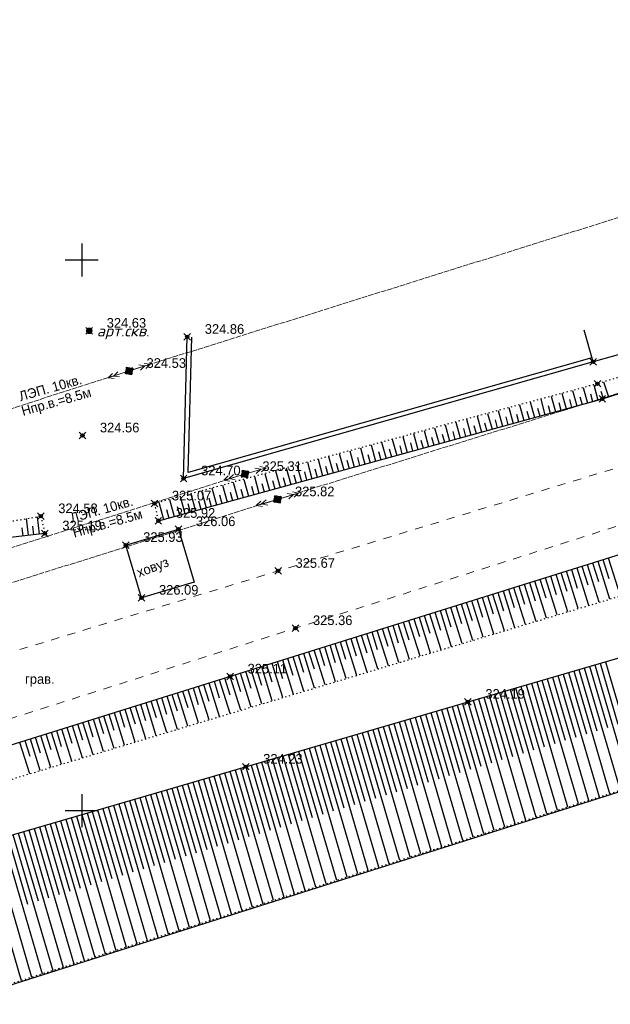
# Model space of a CAD drawing. Header units: metres. Extents: x 707528 to 709248, y 4308395 to 4311045.
# Tile 14 of 104: x 707823 to 707876, y 4308478 to 4308567. Entities that reach past the tile are written whole.
import ezdxf

# ---------------------------------------------------------------- set-up
doc = ezdxf.new("R2010")
doc.units = ezdxf.units.M
doc.header["$LTSCALE"] = 0.5
doc.header["$PDMODE"] = 35
doc.header["$PDSIZE"] = 0.3
for name, pattern in [('Auto_Street_NotBorder_Line_m1', [3, 1.5, -1.5]), ('Commnctn_Electr_VLP_High_Built_m1', [1, 1, 0]), ('ДОРОГИ_СТРОЯЩ', [9, 8, -1]), ('Контура низ откосов  Штриховая 0.1-0.5 - - - - - - -', [0.6, 0.1, -0.5])]:
    doc.linetypes.add(name, pattern=pattern)
for name, color, linetype in [('(001) Сетка', 92, 'Continuous'), ('(004) Точки рельефа', 7, 'Continuous'), ('(007) Здания', 7, 'Continuous'), ('(022) Возд. Линии', 7, 'Continuous'), ('(025) Дорога', 7, 'Continuous'), ('(027) Гидрография', 7, 'Continuous'), ('(028) Гидротехн.', 7, 'Continuous'), ('(035) Откосы', 7, 'Continuous'), ('(040) Ограда', 7, 'Continuous')]:
    doc.layers.add(name, color=color, linetype=linetype)
doc.layers.add('AUTO#_ROADS_EXIST_L', color=7, linetype='Continuous', lineweight=15, true_color=0x000000)
doc.layers.add('COMMN_OBJCT_#####_B', color=7, linetype='Continuous', lineweight=15, true_color=0x000000)
doc.layers.add('COMMN_OBJCT_ELCTR_B', color=7, linetype='Continuous', true_color=0x000000)
doc.layers.add('COMMN_OBJCT_ELCTR_L', color=7, linetype='Continuous', true_color=0x000000)
doc.styles.add('BM-431', font='txt')
doc.styles.add('D-431', font='txt')
doc.styles.add('S', font='txtwr', dxfattribs={"oblique": 15})
doc.styles.get("Standard").update_dxf_attribs({"font": 'txt.shx'})
doc.linetypes.add('ОГРАДА_ГЛИН', pattern='A,4,["|",Standard,S=0.8,R=0,X=0,Y=-0.8],0.5,["|",Standard,S=0.8,R=0,X=0,Y=-0.8],3.5', length=8)

# ---------------------------------------------------------------- blocks, each defined once
blk = doc.blocks.new('CommnctnPoleRCsquare_m1')
at = {"layer": 'COMMN_OBJCT_#####_B', "lineweight": 13, "true_color": 0xfffffe}
blk.add_hatch(color=7, dxfattribs=at).paths.add_polyline_path([(-0.6, 0.6), (-0.6, -0.6), (0.6, -0.6), (0.6, 0.6)])
at = {"layer": 'COMMN_OBJCT_#####_B', "lineweight": 13, "true_color": 0x000000}
blk.add_hatch(color=18, dxfattribs=at).paths.add_polyline_path([(-0.1, 0, 1), (0.1, 0, 1)])
at = {"layer": 'COMMN_OBJCT_#####_B', "color": 18, "lineweight": 9, "true_color": 0x000000}
blk.add_lwpolyline([(0.6, 0.6), (-0.6, 0.6), (-0.6, -0.6), (0.6, -0.6)], close=True, dxfattribs=at)
blk.add_circle((0, 0), 0.1, dxfattribs=at)
blk = doc.blocks.new('ElectricHighVLP_m1')
at = {"layer": 'COMMN_OBJCT_ELCTR_B', "color": 18, "linetype": 'Continuous', "lineweight": 20, "true_color": 0x000000}
for p, q in [((0, 0), (4, 0)), ((3, 0), (2, 0.5)), ((3, 0), (2, -0.5)), ((4, 0), (3, 0.5)), ((4, 0), (3, -0.5))]:
    blk.add_line(p, q, dxfattribs=at)
blk = doc.blocks.new('301')
at = {"color": 3, "linetype": 'Continuous', "const_width": 0.6}
blk.add_lwpolyline([(-0.3, 0, 1), (0.3, 0, 1)], format="xyb", close=True, dxfattribs=at)
at = {"color": 7, "style": 'S', "oblique": 15, "flags": 8}
blk.add_attdef('SK', (1.383373, -1.013531), '', height=2, dxfattribs=at)
blk = doc.blocks.new('Setka')
at = {"layer": '(001) Сетка'}
for p, q in [((0, 1.5), (0, -1.5)), ((-1.5, 0), (1.5, 0))]:
    blk.add_line(p, q, dxfattribs=at)

msp = doc.modelspace()

# ---------------------------------------------------------------- linework, layer by layer
at = {"layer": '(007) Здания', "elevation": 324.218, "flags": 128}
msp.add_lwpolyline([(707921.619, 4308556.575), (707923.327, 4308549.604), (707874.856, 4308535.971), (707874.044, 4308538.859)], dxfattribs=at)
at = {"layer": '(027) Гидрография', "color": 4, "elevation": 319.341}
msp.add_lwpolyline([(707567.997, 4308409.714), (707572.213, 4308410.824), (707620.984, 4308423.673), (707772.66, 4308463.725), (707924.336, 4308511.918), (708024.512, 4308543.363), (708124.69, 4308578.077), (708133.047, 4308582.686), (708145.112, 4308589.341), (708157.025, 4308592.604), (708191.793, 4308611.932)], dxfattribs=at)
at = {"layer": '(027) Гидрография', "color": 0, "linetype": 'ByBlock', "elevation": 325.793}
msp.add_lwpolyline([(707833.884, 4308514.553), (707832.451, 4308519.345), (707837.235, 4308520.776), (707838.668, 4308515.984)], close=True, dxfattribs=at)
at = {"layer": '(035) Откосы'}
for p, q in [((707873.951, 4308533.64, 325.627), (707874.337, 4308532.236, 325.627)), ((707874.913, 4308533.9, 325.627), (707875.298, 4308532.501, 325.627)), ((707875.812, 4308534.16, 325.627), (707876.252, 4308532.788, 325.627)), ((707871.064, 4308532.859, 325.627), (707871.453, 4308531.444, 325.627)), ((707872.027, 4308533.119, 325.627), (707872.415, 4308531.708, 325.627)), ((707872.989, 4308533.379, 325.627), (707873.376, 4308531.972, 325.627)), ((707873.663, 4308532.807, 325.627), (707873.856, 4308532.104, 325.627)), ((707874.625, 4308533.069, 325.627), (707874.817, 4308532.368, 325.627)), ((707875.556, 4308533.326, 325.627), (707875.777, 4308532.636, 325.627)), ((707867.216, 4308531.817, 325.627), (707867.609, 4308530.387, 325.627)), ((707868.178, 4308532.078, 325.627), (707868.57, 4308530.651, 325.627)), ((707869.14, 4308532.338, 325.627), (707869.531, 4308530.915, 325.627)), ((707869.816, 4308531.758, 325.627), (707870.012, 4308531.047, 325.627)), ((707870.102, 4308532.598, 325.627), (707870.492, 4308531.179, 325.627)), ((707870.778, 4308532.02, 325.627), (707870.973, 4308531.311, 325.627)), ((707871.74, 4308532.282, 325.627), (707871.934, 4308531.576, 325.627)), ((707872.701, 4308532.545, 325.627), (707872.895, 4308531.84, 325.627)), ((707864.329, 4308531.036, 325.627), (707864.726, 4308529.594, 325.627)), ((707865.291, 4308531.296, 325.627), (707865.687, 4308529.858, 325.627)), ((707866.253, 4308531.557, 325.627), (707866.648, 4308530.122, 325.627)), ((707866.932, 4308530.971, 325.627), (707867.128, 4308530.254, 325.627)), ((707867.893, 4308531.233, 325.627), (707868.09, 4308530.519, 325.627)), ((707868.855, 4308531.495, 325.627), (707869.051, 4308530.783, 325.627)), ((707860.48, 4308529.994, 325.627), (707860.881, 4308528.537, 325.627)), ((707861.443, 4308530.255, 325.627), (707861.842, 4308528.801, 325.627)), ((707862.405, 4308530.515, 325.627), (707862.803, 4308529.065, 325.627)), ((707863.367, 4308530.776, 325.627), (707863.765, 4308529.329, 325.627)), ((707864.047, 4308530.184, 325.627), (707864.245, 4308529.462, 325.627)), ((707865.008, 4308530.446, 325.627), (707865.206, 4308529.726, 325.627)), ((707865.97, 4308530.708, 325.627), (707866.167, 4308529.99, 325.627)), ((707857.594, 4308529.213, 325.627), (707857.998, 4308527.744, 325.627)), ((707858.556, 4308529.474, 325.627), (707858.959, 4308528.008, 325.627)), ((707859.518, 4308529.734, 325.627), (707859.92, 4308528.272, 325.627)), ((707860.2, 4308529.134, 325.627), (707860.401, 4308528.405, 325.627)), ((707861.162, 4308529.397, 325.627), (707861.362, 4308528.669, 325.627)), ((707862.123, 4308529.659, 325.627), (707862.323, 4308528.933, 325.627)), ((707863.085, 4308529.921, 325.627), (707863.284, 4308529.197, 325.627)), ((707853.745, 4308528.172, 325.627), (707854.154, 4308526.687, 325.627)), ((707854.707, 4308528.432, 325.627), (707855.115, 4308526.951, 325.627)), ((707855.67, 4308528.693, 325.627), (707856.076, 4308527.215, 325.627)), ((707856.632, 4308528.953, 325.627), (707857.037, 4308527.48, 325.627)), ((707857.315, 4308528.347, 325.627), (707857.517, 4308527.612, 325.627)), ((707858.277, 4308528.61, 325.627), (707858.479, 4308527.876, 325.627)), ((707859.238, 4308528.872, 325.627), (707859.44, 4308528.14, 325.627)), ((707850.859, 4308527.391, 325.627), (707851.27, 4308525.894, 325.627)), ((707851.821, 4308527.651, 325.627), (707852.231, 4308526.158, 325.627)), ((707852.783, 4308527.911, 325.627), (707853.192, 4308526.423, 325.627)), ((707853.469, 4308527.298, 325.627), (707853.673, 4308526.555, 325.627)), ((707854.43, 4308527.561, 325.627), (707854.634, 4308526.819, 325.627)), ((707855.392, 4308527.823, 325.627), (707855.595, 4308527.083, 325.627)), ((707856.354, 4308528.085, 325.627), (707856.556, 4308527.348, 325.627)), ((707847.972, 4308526.609, 325.627), (707848.387, 4308525.101, 325.627)), ((707848.934, 4308526.87, 325.627), (707849.348, 4308525.366, 325.627)), ((707849.897, 4308527.13, 325.627), (707850.309, 4308525.63, 325.627)), ((707850.584, 4308526.511, 325.627), (707850.79, 4308525.762, 325.627)), ((707851.545, 4308526.774, 325.627), (707851.751, 4308526.026, 325.627)), ((707852.507, 4308527.036, 325.627), (707852.712, 4308526.291, 325.627)), ((707844.124, 4308525.568, 325.627), (707844.542, 4308524.044, 325.627)), ((707845.086, 4308525.828, 325.627), (707845.504, 4308524.309, 325.627)), ((707846.048, 4308526.089, 325.627), (707846.465, 4308524.573, 325.627)), ((707847.01, 4308526.349, 325.627), (707847.426, 4308524.837, 325.627)), ((707847.699, 4308525.724, 325.627), (707847.906, 4308524.969, 325.627)), ((707848.66, 4308525.987, 325.627), (707848.867, 4308525.234, 325.627)), ((707849.622, 4308526.249, 325.627), (707849.829, 4308525.498, 325.627)), ((707841.237, 4308524.787, 325.627), (707841.659, 4308523.252, 325.627)), ((707842.199, 4308525.047, 325.627), (707842.62, 4308523.516, 325.627)), ((707843.161, 4308525.308, 325.627), (707843.581, 4308523.78, 325.627)), ((707843.852, 4308524.675, 325.627), (707844.062, 4308523.912, 325.627)), ((707844.814, 4308524.937, 325.627), (707845.023, 4308524.177, 325.627)), ((707845.776, 4308525.2, 325.627), (707845.984, 4308524.441, 325.627)), ((707846.737, 4308525.462, 325.627), (707846.945, 4308524.705, 325.627)), ((707837.388, 4308523.745, 325.627), (707837.815, 4308522.195, 325.627)), ((707838.351, 4308524.006, 325.627), (707838.776, 4308522.459, 325.627)), ((707839.313, 4308524.266, 325.627), (707839.737, 4308522.723, 325.627)), ((707840.275, 4308524.526, 325.627), (707840.698, 4308522.987, 325.627)), ((707840.967, 4308523.888, 325.627), (707841.179, 4308523.12, 325.627)), ((707841.929, 4308524.15, 325.627), (707842.14, 4308523.384, 325.627)), ((707842.891, 4308524.413, 325.627), (707843.101, 4308523.648, 325.627)), ((707835.464, 4308523.225, 325.627), (707835.893, 4308521.666, 325.627)), ((707836.426, 4308523.485, 325.627), (707836.854, 4308521.93, 325.627)), ((707837.121, 4308522.839, 325.627), (707837.334, 4308522.063, 325.627)), ((707838.082, 4308523.101, 325.627), (707838.295, 4308522.327, 325.627)), ((707839.044, 4308523.363, 325.627), (707839.256, 4308522.591, 325.627)), ((707840.006, 4308523.626, 325.627), (707840.218, 4308522.855, 325.627)), ((707824.62, 4308520.341, 324.895), (707824.438, 4308521.904, 324.895)), ((707836.159, 4308522.576, 325.627), (707836.373, 4308521.798, 325.627)), ((707823.628, 4308520.226, 324.895), (707823.452, 4308521.739, 324.895)), ((707824.124, 4308520.284, 324.895), (707824.035, 4308521.052, 324.895)), ((707823.132, 4308520.168, 324.895), (707823.046, 4308520.912, 324.895)), ((707875.421, 4308514.144, 325.823), (707874.354, 4308517.553, 325.823)), ((707875.366, 4308515.995, 325.823), (707874.831, 4308517.702, 325.823)), ((707876.378, 4308514.433, 325.823), (707875.308, 4308517.851, 325.823)), ((707876.321, 4308516.289, 325.823), (707875.785, 4308518.001, 325.823)), ((707877.335, 4308514.721, 325.823), (707876.262, 4308518.15, 325.823)), ((707872.55, 4308513.279, 325.823), (707871.493, 4308516.657, 325.823)), ((707872.499, 4308515.115, 325.823), (707871.97, 4308516.806, 325.823)), ((707873.507, 4308513.568, 325.823), (707872.447, 4308516.956, 325.823)), ((707873.455, 4308515.408, 325.823), (707872.924, 4308517.105, 325.823)), ((707874.464, 4308513.856, 325.823), (707873.401, 4308517.254, 325.823)), ((707874.41, 4308515.702, 325.823), (707873.877, 4308517.403, 325.823)), ((707869.679, 4308512.414, 325.823), (707868.631, 4308515.761, 325.823)), ((707869.633, 4308514.234, 325.823), (707869.108, 4308515.91, 325.823)), ((707870.636, 4308512.703, 325.823), (707869.585, 4308516.06, 325.823)), ((707870.588, 4308514.528, 325.823), (707870.062, 4308516.209, 325.823)), ((707871.593, 4308512.991, 325.823), (707870.539, 4308516.358, 325.823)), ((707871.544, 4308514.821, 325.823), (707871.016, 4308516.508, 325.823)), ((707866.808, 4308511.549, 325.823), (707865.77, 4308514.865, 325.823)), ((707866.767, 4308513.354, 325.823), (707866.247, 4308515.015, 325.823)), ((707867.765, 4308511.837, 325.823), (707866.724, 4308515.164, 325.823)), ((707867.722, 4308513.647, 325.823), (707867.201, 4308515.313, 325.823)), ((707868.722, 4308512.126, 325.823), (707867.678, 4308515.462, 325.823)), ((707868.678, 4308513.941, 325.823), (707868.154, 4308515.612, 325.823)), ((707863.937, 4308510.684, 325.823), (707862.908, 4308513.969, 325.823)), ((707863.9, 4308512.473, 325.823), (707863.385, 4308514.119, 325.823)), ((707864.894, 4308510.972, 325.823), (707863.862, 4308514.268, 325.823)), ((707864.856, 4308512.767, 325.823), (707864.339, 4308514.417, 325.823)), ((707865.851, 4308511.261, 325.823), (707864.816, 4308514.567, 325.823)), ((707865.811, 4308513.06, 325.823), (707865.293, 4308514.716, 325.823)), ((707861.066, 4308509.819, 325.823), (707860.047, 4308513.073, 325.823)), ((707861.034, 4308511.593, 325.823), (707860.524, 4308513.223, 325.823)), ((707862.023, 4308510.107, 325.823), (707861.001, 4308513.372, 325.823)), ((707861.99, 4308511.886, 325.823), (707861.478, 4308513.521, 325.823)), ((707862.98, 4308510.396, 325.823), (707861.955, 4308513.671, 325.823)), ((707862.945, 4308512.18, 325.823), (707862.432, 4308513.82, 325.823)), ((707858.195, 4308508.954, 325.823), (707857.185, 4308512.178, 325.823)), ((707858.168, 4308510.712, 325.823), (707857.662, 4308512.327, 325.823)), ((707859.152, 4308509.242, 325.823), (707858.139, 4308512.476, 325.823)), ((707859.123, 4308511.006, 325.823), (707858.616, 4308512.626, 325.823)), ((707860.109, 4308509.53, 325.823), (707859.093, 4308512.775, 325.823)), ((707860.079, 4308511.299, 325.823), (707859.57, 4308512.924, 325.823)), ((707855.324, 4308508.089, 325.823), (707854.324, 4308511.282, 325.823)), ((707855.302, 4308509.832, 325.823), (707854.801, 4308511.431, 325.823)), ((707856.281, 4308508.377, 325.823), (707855.278, 4308511.58, 325.823)), ((707856.257, 4308510.125, 325.823), (707855.755, 4308511.73, 325.823)), ((707857.238, 4308508.665, 325.823), (707856.232, 4308511.879, 325.823)), ((707857.212, 4308510.419, 325.823), (707856.709, 4308512.028, 325.823)), ((707852.453, 4308507.223, 325.823), (707851.463, 4308510.386, 325.823)), ((707852.435, 4308508.951, 325.823), (707851.939, 4308510.535, 325.823)), ((707853.41, 4308507.512, 325.823), (707852.416, 4308510.685, 325.823)), ((707853.391, 4308509.245, 325.823), (707852.893, 4308510.834, 325.823)), ((707854.367, 4308507.8, 325.823), (707853.37, 4308510.983, 325.823)), ((707854.346, 4308509.538, 325.823), (707853.847, 4308511.132, 325.823)), ((707849.582, 4308506.358, 325.823), (707848.601, 4308509.49, 325.823)), ((707849.569, 4308508.071, 325.823), (707849.078, 4308509.639, 325.823)), ((707850.539, 4308506.647, 325.823), (707849.555, 4308509.789, 325.823)), ((707850.524, 4308508.364, 325.823), (707850.032, 4308509.938, 325.823)), ((707851.496, 4308506.935, 325.823), (707850.509, 4308510.087, 325.823)), ((707851.48, 4308508.658, 325.823), (707850.986, 4308510.237, 325.823)), ((707846.71, 4308505.493, 325.823), (707845.74, 4308508.594, 325.823)), ((707846.703, 4308507.19, 325.823), (707846.217, 4308508.744, 325.823)), ((707847.667, 4308505.782, 325.823), (707846.693, 4308508.893, 325.823)), ((707847.658, 4308507.484, 325.823), (707847.17, 4308509.042, 325.823)), ((707848.624, 4308506.07, 325.823), (707847.647, 4308509.191, 325.823)), ((707848.614, 4308507.777, 325.823), (707848.124, 4308509.341, 325.823)), ((707875.496, 4308508.61, 323.57), (707877.114, 4308503.071, 323.57)), ((707875.976, 4308508.75, 323.57), (707879.208, 4308497.684, 323.57)), ((707843.839, 4308504.628, 325.823), (707842.878, 4308507.698, 325.823)), ((707843.836, 4308506.31, 325.823), (707843.355, 4308507.848, 325.823)), ((707844.796, 4308504.916, 325.823), (707843.832, 4308507.997, 325.823)), ((707844.792, 4308506.603, 325.823), (707844.309, 4308508.146, 325.823)), ((707845.753, 4308505.205, 325.823), (707844.786, 4308508.296, 325.823)), ((707845.747, 4308506.897, 325.823), (707845.263, 4308508.445, 325.823)), ((707872.136, 4308507.629, 323.57), (707875.395, 4308496.473, 323.57)), ((707872.616, 4308507.769, 323.57), (707874.244, 4308502.197, 323.57)), ((707873.096, 4308507.909, 323.57), (707876.348, 4308496.775, 323.57)), ((707873.576, 4308508.049, 323.57), (707875.201, 4308502.488, 323.57)), ((707874.056, 4308508.19, 323.57), (707877.301, 4308497.078, 323.57)), ((707874.536, 4308508.33, 323.57), (707876.157, 4308502.78, 323.57)), ((707875.016, 4308508.47, 323.57), (707878.255, 4308497.381, 323.57)), ((707840.968, 4308503.763, 325.823), (707840.017, 4308506.802, 325.823)), ((707840.97, 4308505.429, 325.823), (707840.494, 4308506.952, 325.823)), ((707841.925, 4308504.051, 325.823), (707840.97, 4308507.101, 325.823)), ((707841.926, 4308505.723, 325.823), (707841.447, 4308507.25, 325.823)), ((707842.882, 4308504.34, 325.823), (707841.924, 4308507.4, 325.823)), ((707842.881, 4308506.016, 325.823), (707842.401, 4308507.549, 325.823)), ((707869.257, 4308506.788, 323.57), (707872.535, 4308495.564, 323.57)), ((707869.737, 4308506.928, 323.57), (707871.374, 4308501.322, 323.57)), ((707870.217, 4308507.068, 323.57), (707873.488, 4308495.867, 323.57)), ((707870.697, 4308507.208, 323.57), (707872.331, 4308501.613, 323.57)), ((707871.177, 4308507.349, 323.57), (707874.441, 4308496.17, 323.57)), ((707871.657, 4308507.489, 323.57), (707873.287, 4308501.905, 323.57)), ((707838.097, 4308502.898, 325.823), (707837.155, 4308505.907, 325.823)), ((707838.104, 4308504.549, 325.823), (707837.632, 4308506.056, 325.823)), ((707839.054, 4308503.186, 325.823), (707838.109, 4308506.205, 325.823)), ((707839.059, 4308504.842, 325.823), (707838.586, 4308506.355, 325.823)), ((707840.011, 4308503.475, 325.823), (707839.063, 4308506.504, 325.823)), ((707840.015, 4308505.136, 325.823), (707839.54, 4308506.653, 325.823)), ((707865.897, 4308505.807, 323.57), (707867.548, 4308500.155, 323.57)), ((707866.377, 4308505.947, 323.57), (707869.675, 4308494.655, 323.57)), ((707866.857, 4308506.087, 323.57), (707868.504, 4308500.447, 323.57)), ((707867.337, 4308506.227, 323.57), (707870.628, 4308494.958, 323.57)), ((707867.817, 4308506.367, 323.57), (707869.461, 4308500.738, 323.57)), ((707868.297, 4308506.508, 323.57), (707871.582, 4308495.261, 323.57)), ((707868.777, 4308506.648, 323.57), (707870.418, 4308501.03, 323.57)), ((707835.226, 4308502.033, 325.823), (707834.294, 4308505.011, 325.823)), ((707835.238, 4308503.668, 325.823), (707834.771, 4308505.16, 325.823)), ((707836.183, 4308502.321, 325.823), (707835.248, 4308505.309, 325.823)), ((707836.193, 4308503.962, 325.823), (707835.724, 4308505.459, 325.823)), ((707837.14, 4308502.609, 325.823), (707836.201, 4308505.608, 325.823)), ((707837.148, 4308504.255, 325.823), (707836.678, 4308505.757, 325.823)), ((707863.018, 4308504.966, 323.57), (707864.678, 4308499.28, 323.57)), ((707863.497, 4308505.106, 323.57), (707866.815, 4308493.746, 323.57)), ((707863.977, 4308505.246, 323.57), (707865.635, 4308499.572, 323.57)), ((707864.457, 4308505.386, 323.57), (707867.768, 4308494.049, 323.57)), ((707864.937, 4308505.526, 323.57), (707866.591, 4308499.864, 323.57)), ((707865.417, 4308505.667, 323.57), (707868.722, 4308494.352, 323.57)), ((707832.355, 4308501.168, 325.823), (707831.432, 4308504.115, 325.823)), ((707832.371, 4308502.788, 325.823), (707831.909, 4308504.264, 325.823)), ((707833.312, 4308501.456, 325.823), (707832.386, 4308504.414, 325.823)), ((707833.327, 4308503.081, 325.823), (707832.863, 4308504.563, 325.823)), ((707834.269, 4308501.744, 325.823), (707833.34, 4308504.712, 325.823)), ((707834.282, 4308503.375, 325.823), (707833.817, 4308504.861, 325.823)), ((707860.138, 4308504.125, 323.57), (707861.808, 4308498.406, 323.57)), ((707860.618, 4308504.265, 323.57), (707863.955, 4308492.838, 323.57)), ((707861.098, 4308504.405, 323.57), (707862.765, 4308498.697, 323.57)), ((707861.578, 4308504.545, 323.57), (707864.908, 4308493.141, 323.57)), ((707862.058, 4308504.685, 323.57), (707863.721, 4308498.989, 323.57)), ((707862.538, 4308504.826, 323.57), (707865.862, 4308493.444, 323.57)), ((707829.484, 4308500.302, 325.823), (707828.571, 4308503.219, 325.823)), ((707829.505, 4308501.907, 325.823), (707829.048, 4308503.368, 325.823)), ((707830.441, 4308500.591, 325.823), (707829.525, 4308503.518, 325.823)), ((707830.46, 4308502.201, 325.823), (707830.001, 4308503.667, 325.823)), ((707831.398, 4308500.879, 325.823), (707830.478, 4308503.816, 325.823)), ((707831.416, 4308502.494, 325.823), (707830.955, 4308503.966, 325.823)), ((707856.778, 4308503.144, 323.57), (707860.142, 4308491.626, 323.57)), ((707857.258, 4308503.284, 323.57), (707858.938, 4308497.531, 323.57)), ((707857.738, 4308503.424, 323.57), (707861.095, 4308491.929, 323.57)), ((707858.218, 4308503.564, 323.57), (707859.895, 4308497.822, 323.57)), ((707858.698, 4308503.704, 323.57), (707862.049, 4308492.232, 323.57)), ((707859.178, 4308503.844, 323.57), (707860.852, 4308498.114, 323.57)), ((707859.658, 4308503.985, 323.57), (707863.002, 4308492.535, 323.57)), ((707826.613, 4308499.437, 325.823), (707825.709, 4308502.323, 325.823)), ((707826.639, 4308501.027, 325.823), (707826.186, 4308502.472, 325.823)), ((707827.57, 4308499.726, 325.823), (707826.663, 4308502.622, 325.823)), ((707827.594, 4308501.321, 325.823), (707827.14, 4308502.771, 325.823)), ((707828.527, 4308500.014, 325.823), (707827.617, 4308502.92, 325.823)), ((707828.55, 4308501.614, 325.823), (707828.094, 4308503.07, 325.823)), ((707853.899, 4308502.303, 323.57), (707857.282, 4308490.717, 323.57)), ((707854.379, 4308502.443, 323.57), (707856.069, 4308496.656, 323.57)), ((707854.858, 4308502.583, 323.57), (707858.235, 4308491.02, 323.57)), ((707855.338, 4308502.723, 323.57), (707857.025, 4308496.947, 323.57)), ((707855.818, 4308502.863, 323.57), (707859.189, 4308491.323, 323.57)), ((707856.298, 4308503.003, 323.57), (707857.982, 4308497.239, 323.57)), ((707823.742, 4308498.572, 325.823), (707822.848, 4308501.427, 325.823)), ((707823.772, 4308500.147, 325.823), (707823.325, 4308501.577, 325.823)), ((707824.699, 4308498.861, 325.823), (707823.802, 4308501.726, 325.823)), ((707824.728, 4308500.44, 325.823), (707824.279, 4308501.875, 325.823)), ((707825.656, 4308499.149, 325.823), (707824.755, 4308502.025, 325.823)), ((707825.683, 4308500.734, 325.823), (707825.232, 4308502.174, 325.823)), ((707851.019, 4308501.461, 323.57), (707854.422, 4308489.809, 323.57)), ((707851.499, 4308501.602, 323.57), (707853.199, 4308495.781, 323.57)), ((707851.979, 4308501.742, 323.57), (707855.375, 4308490.112, 323.57)), ((707852.459, 4308501.882, 323.57), (707854.155, 4308496.073, 323.57)), ((707852.939, 4308502.022, 323.57), (707856.329, 4308490.415, 323.57)), ((707853.419, 4308502.162, 323.57), (707855.112, 4308496.364, 323.57)), ((707847.659, 4308500.48, 323.57), (707849.372, 4308494.614, 323.57)), ((707848.139, 4308500.62, 323.57), (707851.562, 4308488.9, 323.57)), ((707848.619, 4308500.761, 323.57), (707850.329, 4308494.906, 323.57)), ((707849.099, 4308500.901, 323.57), (707852.516, 4308489.203, 323.57)), ((707849.579, 4308501.041, 323.57), (707851.286, 4308495.198, 323.57)), ((707850.059, 4308501.181, 323.57), (707853.469, 4308489.506, 323.57)), ((707850.539, 4308501.321, 323.57), (707852.242, 4308495.489, 323.57)), ((707844.78, 4308499.639, 323.57), (707846.503, 4308493.74, 323.57)), ((707845.26, 4308499.779, 323.57), (707848.702, 4308487.991, 323.57)), ((707845.74, 4308499.92, 323.57), (707847.459, 4308494.031, 323.57)), ((707846.219, 4308500.06, 323.57), (707849.656, 4308488.294, 323.57)), ((707846.699, 4308500.2, 323.57), (707848.416, 4308494.323, 323.57)), ((707847.179, 4308500.34, 323.57), (707850.609, 4308488.597, 323.57)), ((707841.42, 4308498.658, 323.57), (707844.889, 4308486.78, 323.57)), ((707841.9, 4308498.798, 323.57), (707843.633, 4308492.865, 323.57)), ((707842.38, 4308498.938, 323.57), (707845.843, 4308487.083, 323.57)), ((707842.86, 4308499.079, 323.57), (707844.59, 4308493.156, 323.57)), ((707843.34, 4308499.219, 323.57), (707846.796, 4308487.385, 323.57)), ((707843.82, 4308499.359, 323.57), (707845.546, 4308493.448, 323.57)), ((707844.3, 4308499.499, 323.57), (707847.749, 4308487.688, 323.57)), ((707838.54, 4308497.817, 323.57), (707842.029, 4308485.871, 323.57)), ((707839.02, 4308497.957, 323.57), (707840.763, 4308491.99, 323.57)), ((707839.5, 4308498.097, 323.57), (707842.983, 4308486.174, 323.57)), ((707839.98, 4308498.238, 323.57), (707841.72, 4308492.281, 323.57)), ((707840.46, 4308498.378, 323.57), (707843.936, 4308486.477, 323.57)), ((707840.94, 4308498.518, 323.57), (707842.676, 4308492.573, 323.57)), ((707835.661, 4308496.976, 323.57), (707839.169, 4308484.962, 323.57)), ((707836.141, 4308497.116, 323.57), (707837.893, 4308491.115, 323.57)), ((707836.621, 4308497.256, 323.57), (707840.123, 4308485.265, 323.57)), ((707837.101, 4308497.397, 323.57), (707838.85, 4308491.407, 323.57)), ((707837.581, 4308497.537, 323.57), (707841.076, 4308485.568, 323.57)), ((707838.06, 4308497.677, 323.57), (707839.807, 4308491.698, 323.57)), ((707832.301, 4308495.995, 323.57), (707834.067, 4308489.948, 323.57)), ((707832.781, 4308496.135, 323.57), (707836.31, 4308484.054, 323.57)), ((707833.261, 4308496.275, 323.57), (707835.024, 4308490.24, 323.57)), ((707833.741, 4308496.415, 323.57), (707837.263, 4308484.356, 323.57)), ((707834.221, 4308496.556, 323.57), (707835.98, 4308490.532, 323.57)), ((707834.701, 4308496.696, 323.57), (707838.216, 4308484.659, 323.57)), ((707835.181, 4308496.836, 323.57), (707836.937, 4308490.823, 323.57)), ((707829.421, 4308495.154, 323.57), (707831.197, 4308489.074, 323.57)), ((707829.901, 4308495.294, 323.57), (707833.45, 4308483.145, 323.57)), ((707830.381, 4308495.434, 323.57), (707832.154, 4308489.365, 323.57)), ((707830.861, 4308495.574, 323.57), (707834.403, 4308483.448, 323.57)), ((707831.341, 4308495.714, 323.57), (707833.11, 4308489.657, 323.57)), ((707831.821, 4308495.855, 323.57), (707835.356, 4308483.751, 323.57)), ((707826.542, 4308494.313, 323.57), (707828.327, 4308488.199, 323.57)), ((707827.022, 4308494.453, 323.57), (707830.59, 4308482.236, 323.57)), ((707827.502, 4308494.593, 323.57), (707829.284, 4308488.49, 323.57)), ((707827.982, 4308494.733, 323.57), (707831.543, 4308482.539, 323.57)), ((707828.462, 4308494.873, 323.57), (707830.241, 4308488.782, 323.57)), ((707828.942, 4308495.014, 323.57), (707832.496, 4308482.842, 323.57)), ((707823.182, 4308493.332, 323.57), (707826.777, 4308481.025, 323.57)), ((707823.662, 4308493.472, 323.57), (707825.458, 4308487.324, 323.57)), ((707824.142, 4308493.612, 323.57), (707827.73, 4308481.327, 323.57)), ((707824.622, 4308493.752, 323.57), (707826.414, 4308487.616, 323.57)), ((707825.102, 4308493.892, 323.57), (707828.683, 4308481.63, 323.57)), ((707825.582, 4308494.032, 323.57), (707827.371, 4308487.907, 323.57)), ((707826.062, 4308494.173, 323.57), (707829.636, 4308481.933, 323.57)), ((707820.303, 4308492.491, 323.57), (707823.917, 4308480.116, 323.57)), ((707821.262, 4308492.771, 323.57), (707824.87, 4308480.419, 323.57)), ((707821.742, 4308492.911, 323.57), (707823.544, 4308486.741, 323.57)), ((707822.222, 4308493.051, 323.57), (707825.823, 4308480.722, 323.57)), ((707822.702, 4308493.191, 323.57), (707824.501, 4308487.032, 323.57)), ((707819.343, 4308492.21, 323.57), (707822.963, 4308479.813, 323.57))]:
    msp.add_line(p, q, dxfattribs=at)
at = {"layer": '(035) Откосы', "flags": 128}
for points, elevation in [([(708137.705, 4308599.41), (708078.498, 4308577.812), (708019.277, 4308559.238), (707980.751, 4308549.372), (707918.355, 4308530.98), (707880.871, 4308519.593), (707813.504, 4308498.502), (707717.773, 4308472.39), (707667.522, 4308456.575), (707622.834, 4308444.131), (707562.433, 4308428.006)], 325.823), ([(707565.599, 4308417.604), (707622.053, 4308434.788), (707672.002, 4308448.908), (707718.643, 4308463.34), (707813.86, 4308490.609), (707881.96, 4308510.498), (707919.958, 4308523.193), (707981.907, 4308540.815), (708022.015, 4308552.855), (708079.55, 4308570.875), (708133.435, 4308593.18), (708145.499, 4308596.364), (708145.779, 4308596.51)], 323.57), ([(707835.412, 4308521.534), (707875.696, 4308532.61), (707912.947, 4308544.546), (707941.548, 4308552.72)], 325.627), ([(707825.116, 4308520.399), (707807.571, 4308518.36), (707781.052, 4308510.756), (707757.768, 4308507.242), (707729.611, 4308500.049)], 324.895)]:
    msp.add_lwpolyline(points, dxfattribs=dict(at, elevation=elevation))
at = {"layer": '(035) Откосы', "linetype": 'Контура низ откосов  Штриховая 0.1-0.5 - - - - - - -'}
for points, elevation in [([(707564.254, 4308422.023), (707622.653, 4308440.027), (707667.947, 4308454.599), (707718.035, 4308470.558), (707813.433, 4308495.466), (707882.449, 4308516.262), (707919.713, 4308527.533), (707982.751, 4308546.215), (708021.758, 4308556.681), (708078.983, 4308576.029), (708137.705, 4308597.247), (708137.705, 4308599.41)], 324.272), ([(707567.972, 4308409.81), (707572.188, 4308410.921), (707620.959, 4308423.77), (707772.632, 4308463.821), (707924.306, 4308512.014), (708024.481, 4308543.458), (708124.649, 4308578.169), (708132.999, 4308582.774), (708145.074, 4308589.434), (708145.285, 4308589.491)], 319.341), ([(707941.548, 4308552.72), (707940.889, 4308553.254), (707912.608, 4308545.21), (707875.256, 4308533.993), (707835.052, 4308523.113), (707835.412, 4308521.534)], 325.627), ([(707729.611, 4308500.049), (707729.438, 4308501.538), (707757.536, 4308508.499), (707780.139, 4308513.092), (707807.354, 4308519.045), (707824.745, 4308521.955), (707825.116, 4308520.399)], 324.895)]:
    msp.add_lwpolyline(points, dxfattribs=dict(at, elevation=elevation))
at = {"layer": '(040) Ограда', "linetype": 'ОГРАДА_ГЛИН', "elevation": 324.218, "flags": 128}
msp.add_lwpolyline([(707874.856, 4308535.971), (707837.707, 4308525.396), (707838.037, 4308538.237)], dxfattribs=at)
at = {"layer": '(040) Ограда', "elevation": 324.218, "flags": 128}
msp.add_lwpolyline([(707874.746, 4308536.356), (707838.121, 4308525.93), (707838.437, 4308538.227)], dxfattribs=at)
at = {"color": 0, "linetype": 'ByBlock', "lineweight": -2, "transparency": 16777216}
for p in [(707829.139, 4308538.794, 324.631), (707838.037, 4308538.237, 324.858), (707874.856, 4308535.971, 325.253), (707832.756, 4308535.152, 324.532), (707875.256, 4308533.993, 325.175), (707875.696, 4308532.61, 325.951), (707828.525, 4308529.285, 324.564), (707837.707, 4308525.396, 324.696), (707843.269, 4308525.788, 325.308), (707846.224, 4308523.491, 325.824), (707835.052, 4308523.113, 325.072), (707824.745, 4308521.955, 324.576), (707835.412, 4308521.534, 325.922), (707837.235, 4308520.776, 326.058), (707825.116, 4308520.399, 325.19), (707832.451, 4308519.344, 325.932), (707846.272, 4308516.989, 325.67), (707833.884, 4308514.553, 326.088), (707847.856, 4308511.791, 325.364), (707841.924, 4308507.4, 325.106), (707863.497, 4308505.106, 324.188), (707843.34, 4308499.219, 324.229)]:
    msp.add_point(p, dxfattribs=at)
at = {"layer": 'AUTO#_ROADS_EXIST_L', "linetype": 'Auto_Street_NotBorder_Line_m1', "lineweight": 15, "flags": 128}
for points, elevation in [([(708144.126, 4308568.435), (708144.126, 4308568.435), (708147.799, 4308622.715), (708135.298, 4308615.727), (708115.34, 4308601.85), (708068.41, 4308582.072), (708018.295, 4308564.616), (707981.449, 4308553.682), (707918.088, 4308533.035), (707879.635, 4308521.878), (707812.555, 4308500.587), (707561.451, 4308431.232)], 325.994), ([(707560.163, 4308435.464), (707811.659, 4308506.441), (707878.313, 4308526.754), (707916.666, 4308537.594), (707980.147, 4308559.782), (708015.887, 4308570.726), (708066.59, 4308587.394), (708112.982, 4308606.026), (708121.867, 4308613.173), (708120.084, 4308617.452), (708114.106, 4308619.878)], 325.99)]:
    msp.add_lwpolyline(points, dxfattribs=dict(at, elevation=elevation))
at = {"layer": 'COMMN_OBJCT_ELCTR_L', "linetype": 'Commnctn_Electr_VLP_High_Built_m1', "lineweight": 20, "flags": 128}
for points, elevation in [([(707559.857, 4308436.469), (707591.057, 4308445.274), (707653.95, 4308464.224), (707719.826, 4308484.231), (707783.035, 4308503.658), (707846.224, 4308523.491), (707914.765, 4308544.825), (707979.96, 4308565.054), (708042.477, 4308584.491), (708135.818, 4308613.314), (708166.739, 4308624.854), (708194.357, 4308635.494), (708173.508, 4308716.069)], 326.168), ([(707556.588, 4308447.208), (707663.533, 4308479.367), (707719.586, 4308498.429), (707775.514, 4308516.831), (707832.756, 4308535.152), (708068.359, 4308609.08), (708068.718, 4308615.687)], 325.416), ([(707558.157, 4308442.053), (707617.443, 4308459.38), (707658.486, 4308471.245), (707724.913, 4308490.743), (707762.189, 4308501.701), (707808.647, 4308514.861), (707843.269, 4308525.788)], 325.623)]:
    msp.add_lwpolyline(points, dxfattribs=dict(at, elevation=elevation))

# ---------------------------------------------------------------- block references
at = {"layer": '(001) Сетка'}
for p in [(707828.465, 4308545.231), (707828.465, 4308495.231)]:
    msp.add_blockref('Setka', p, dxfattribs=at)
at = {"layer": '(028) Гидротехн.', "xscale": 0.5, "yscale": 0.5, "zscale": 0.5}
msp.add_blockref('301', (707829.139, 4308538.794, 324.336), dxfattribs=at).add_auto_attribs({'SK': 'арт.скв.'})
at = {"layer": 'COMMN_OBJCT_#####_B', "color": 18, "true_color": 0x000000, "xscale": 0.5, "yscale": 0.5, "zscale": 0.5, "rotation": 347.8261480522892}
for p in [(707832.756, 4308535.152, -2.226), (707843.269, 4308525.788, -1.45), (707846.224, 4308523.491, -0.934)]:
    msp.add_blockref('CommnctnPoleRCsquare_m1', p, dxfattribs=at)
at = {"layer": 'COMMN_OBJCT_ELCTR_B'}
for p, xscale, yscale, zscale, rotation in [((707832.756, 4308535.152, -2.226), 0.4999999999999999, 0.4999999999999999, 0.4999999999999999, 197.8919852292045), ((707832.756, 4308535.152, -2.226), 0.5, 0.5, 0.5, 17.46509201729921), ((707843.269, 4308525.788, -1.45), 0.5, 0.5, 0.5, 16.7749167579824), ((707843.269, 4308525.788, -1.45), 0.4999999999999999, 0.4999999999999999, 0.4999999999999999, 195.9551830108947), ((707846.224, 4308523.491, -0.934), 0.4999999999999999, 0.4999999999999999, 0.4999999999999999, 195.9551830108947), ((707846.224, 4308523.491, -0.934), 0.5, 0.5, 0.5, 16.7749167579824)]:
    msp.add_blockref('ElectricHighVLP_m1', p, dxfattribs=dict(at, xscale=xscale, yscale=yscale, zscale=zscale, rotation=rotation))

# ---------------------------------------------------------------- texts
at = {"layer": '(004) Точки рельефа', "style": 'D-431'}
for s, p in [('324.63', (707830.725, 4308539.079, 324.631)), ('324.86', (707839.623, 4308538.522, 324.858)), ('324.53', (707834.342, 4308535.433, 324.532)), ('324.56', (707830.111, 4308529.571, 324.564)), ('324.70', (707839.293, 4308525.679, 324.696)), ('325.31', (707844.855, 4308526.069, 325.308)), ('325.82', (707847.81, 4308523.774, 325.824)), ('325.07', (707836.638, 4308523.396, 325.072)), ('324.58', (707826.331, 4308522.238, 324.576)), ('325.92', (707836.998, 4308521.818, 325.922)), ('326.06', (707838.821, 4308521.061, 326.058)), ('325.19', (707826.702, 4308520.683, 325.19)), ('325.93', (707834.037, 4308519.628, 325.932)), ('325.67', (707847.858, 4308517.275, 325.67)), ('326.09', (707835.47, 4308514.838, 326.088)), ('325.36', (707849.442, 4308512.077, 325.364)), ('325.11', (707843.51, 4308507.681, 325.106)), ('324.19', (707865.084, 4308505.39, 324.188)), ('324.23', (707844.926, 4308499.498, 324.229))]:
    msp.add_text(s, height=0.875, dxfattribs=at).set_placement(p)
at = {"layer": '(022) Возд. Линии', "style": 'BM-431'}
for p in [(707823.131, 4308531.065, -0.295), (707827.775, 4308520.014, -0.295)]:
    msp.add_text('Hпр.в.=8.5м', height=0.875, rotation=15.76004, dxfattribs=at).set_placement(p)
at = {"layer": '(022) Возд. Линии', "char_height": 0.875, "attachment_point": 1, "rotation": 15.76004, "style": 'BM-431'}
for insert in [(707822.675, 4308533.244, -0.295), (707827.318, 4308522.193, -0.295)]:
    msp.add_mtext('ЛЭП. 10кв.', dxfattribs=dict(at, insert=insert))
at = {"layer": '(025) Дорога', "linetype": 'ДОРОГИ_СТРОЯЩ', "style": 'BM-431'}
msp.add_text('грав.', height=0.875, dxfattribs=at).set_placement((707823.322, 4308506.741, -0.295))
at = {"layer": '(027) Гидрография', "color": 0, "linetype": 'ByBlock', "style": 'BM-431'}
msp.add_text('ховуз', height=0.875, rotation=20.95848, dxfattribs=at).set_placement((707833.665, 4308516.393, -0.295))

doc.saveas('drawing.dxf')
